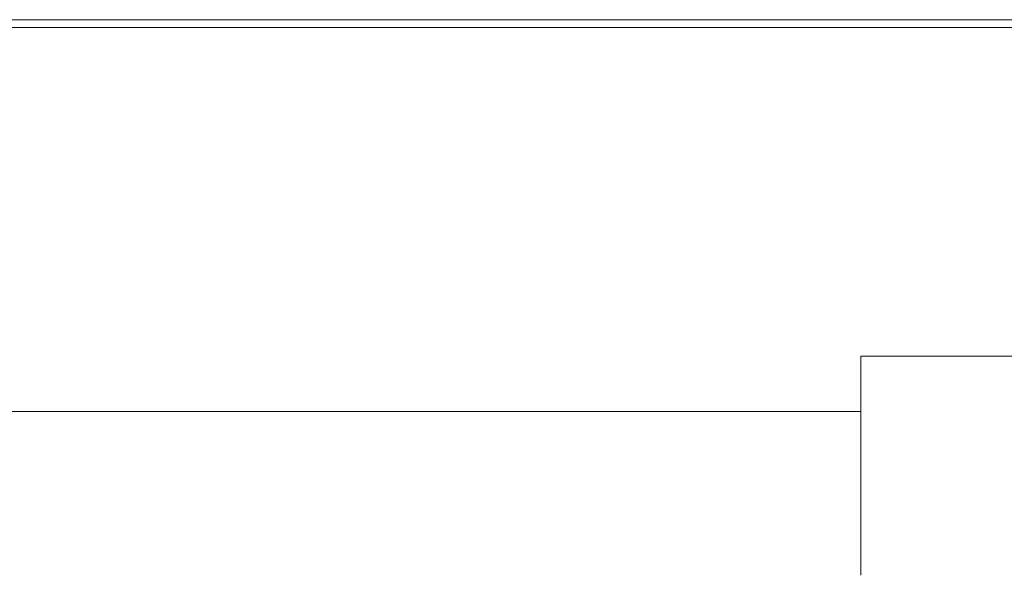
# Model space of a CAD drawing. Header units: inches. Extents: x -3.7 to 22.7, y -9.6 to 17.3.
# Tile 116 of 130: x 18.985 to 20.108, y 0.317 to 0.951. Entities that reach past the tile are written whole.
import ezdxf

# ---------------------------------------------------------------- set-up
doc = ezdxf.new("R2010")
doc.units = ezdxf.units.IN
doc.header["$MEASUREMENT"] = 0

msp = doc.modelspace()

# ---------------------------------------------------------------- linework, layer by layer
at = {"color": 7, "linetype": 'Continuous', "lineweight": 15}
for p, q in [((18.1722, 0.9513), (22.0472, 0.9513)), ((18.1722, 0.9423), (22.0472, 0.9423)), ((20.2747, 0.5673), (19.9447, 0.5673)), ((19.9447, 0.5673), (19.9447, 0.5043)), ((18.5204, 0.5043), (19.9447, 0.5043))]:
    msp.add_line(p, q, dxfattribs=at)
msp.add_open_spline([(19.9447, 0.5043), (19.9447, 0.4935), (19.9447, 0.4618), (19.9447, 0.4114), (19.9447, 0.3616), (19.9447, 0.3323), (19.9447, 0.3199), (19.9447, 0.3181), (19.9447, 0.3174)], degree=3, knots=[0, 0, 0, 0, 0.113043, 0.331787, 0.55076, 0.77037, 0.907707, 1, 1, 1, 1], dxfattribs=at)

doc.saveas('drawing.dxf')
